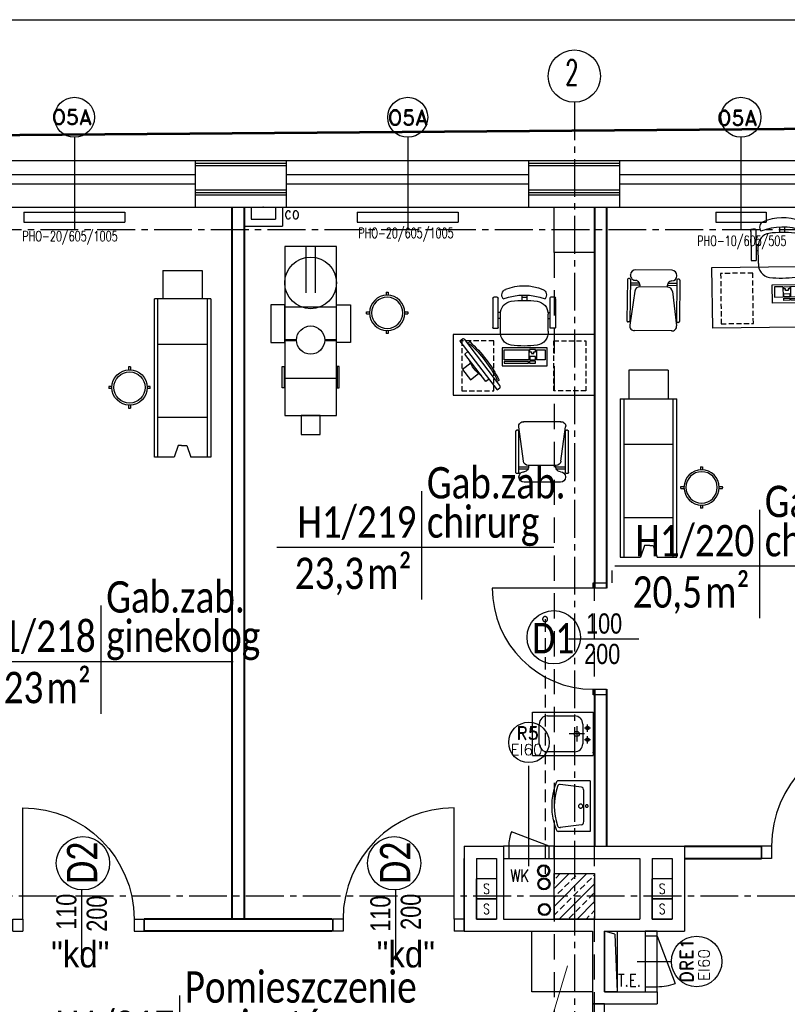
# Model space of a CAD drawing. Header units: millimetres. Extents: x 20447 to 23253, y -8211 to -4238.
# Tile 10 of 18: x 20993 to 21753, y -5212 to -4238. Entities that reach past the tile are written whole.
import ezdxf
from ezdxf.enums import TextEntityAlignment as Align

# ---------------------------------------------------------------- set-up
doc = ezdxf.new("R2010")
doc.units = ezdxf.units.MM
for name, pattern in [('CENTER2', [1.125, 0.75, -0.125, 0.125, -0.125]), ('DASHED', [0.75, 0.5, -0.25]), ('HIDDEN2', [0.1875, 0.125, -0.0625])]:
    doc.linetypes.add(name, pattern=pattern)
for name, color, linetype, lineweight in [('__zakres', 10, 'Continuous', 35), ('pfu moje', 95, 'Continuous', 40), ('szachty tabelki', 251, 'Continuous', 30), ('ŚCIANY_STARE', 250, 'Continuous', 25)]:
    doc.layers.add(name, color=color, linetype=linetype, lineweight=lineweight)
for name, color, linetype in [('_A_metki', 19, 'Continuous'), ('ddkanpodstropem', 3, 'HIDDEN2'), ('DOCIEPLENIE', 8, 'Continuous'), ('DRZWIOPIS', 250, 'Continuous'), ('GRAWITACJE', 1, 'HIDDEN2'), ('KRESKOWANIE', 250, 'Continuous'), ('ML-grzejniki', 3, 'Continuous'), ('ML-opis grzejniki', 1, 'Continuous'), ('OKNA', 250, 'Continuous'), ('OKNA_OPIS', 7, 'Continuous'), ('opisy', 2, 'Continuous'), ('OSIE', 1, 'CENTER2'), ('PODCIAGI', 251, 'DASHED'), ('s-piony c.o', 1, 'Continuous'), ('SCIANY_WEWNETRZNE', 5, 'Continuous'), ('SCIANY_ZEWNĘTRZNE', 5, 'Continuous'), ('SLUPY', 250, 'Continuous'), ('SLUSARKA', 7, 'Continuous'), ('STOLDRZWI', 7, 'Continuous'), ('SZACHTY_EL', 250, 'Continuous'), ('TABELKA', 7, 'Continuous'), ('TECHNOLOGIA', 5, 'Continuous'), ('TEKST', 6, 'Continuous'), ('URZĄDZ_SANIT', 4, 'Continuous'), ('URZĄDZENIA_SANITARNE', 3, 'Continuous'), ('WODKAN', 3, 'Continuous')]:
    doc.layers.add(name, color=color, linetype=linetype)
doc.styles.add('ARIAL', font='arial.ttf', dxfattribs={"width": 0.9})
doc.styles.add('MM', font='calibri.ttf', dxfattribs={"width": 0.6, "height": 15})
doc.styles.add('PITSIMP8', font='pitsimp8')
doc.styles.add('ROMAND', font='romand', dxfattribs={"height": 20})
doc.styles.add('ROMANS', font='ROMANS.shx', dxfattribs={"width": 0.6})
doc.linetypes.add('BATTING', pattern='A,0.0001,-0.1,[134,ltypeshp.shx,S=0.1,R=0,X=-0.1,Y=0],-0.2,[134,ltypeshp.shx,S=0.1,R=180,X=0.1,Y=0],-0.1', length=0.4001)
doc.linetypes.add('OGRODZENIE1', pattern='A,0.25,-0.1,[133,ltypeshp.shx,S=0.1,R=0,X=-0.1,Y=0],-0.1,1', length=1.45)
doc.linetypes.add('ZIGZAG', pattern='A,0.0001,-0.2,[131,ltypeshp.shx,S=0.2,R=0,X=-0.2,Y=0],-0.4,[131,ltypeshp.shx,S=0.2,R=180,X=0.2,Y=0],-0.2', length=0.8001)

# ---------------------------------------------------------------- blocks, each defined once
blk = doc.blocks.new('OKNO_SCIANA_1X1')
for p, q in [((0.5, 1.5), (0.5, -0.5)), ((0, 1), (1, 1)), ((0, 0.7), (1, 0.7)), ((0, 0.5), (1, 0.5)), ((0, 0), (1, 0))]:
    blk.add_line(p, q)
blk = doc.blocks.new('OBUDOWA_CO')
for p, q in [((-19, 0), (-19, 19)), ((19, 19), (-19, 19)), ((-12, 0), (-12, 12)), ((12, 12), (-12, 12)), ((12, 0), (12, 12)), ((19, 0), (19, 19))]:
    blk.add_line(p, q)
blk.add_point((0, 0))
blk = doc.blocks.new('*U1666')
at = {"layer": '_A_metki', "color": 1}
for points in [[(50, 21.37), (50, -20)], [(-5.26, 0), (100.46, 0)]]:
    blk.add_lwpolyline(points, dxfattribs=at)
at = {"layer": '_A_metki', "insert": (46.18, -4), "char_height": 12, "width": 19.7618, "attachment_point": 3, "line_spacing_factor": 0.8, "style": 'MM'}
blk.add_mtext('{\\W0.8;m²}', dxfattribs=at)
at = {"layer": '_A_metki', "style": 'MM', "width": 0.8}
for tag, p in [('NAZWA 1', (52, 15)), ('NAZWA 2', (52, 0))]:
    blk.add_attdef(tag, text='', height=12, dxfattribs=at).set_placement(p, align=Align.BOTTOM_LEFT)
for tag, p in [('nr pom.', (48, 0)), ('POW', (24.18, -21.08))]:
    blk.add_attdef(tag, text='', height=12, dxfattribs=at).set_placement(p, align=Align.BOTTOM_RIGHT)
at = {"layer": '_A_metki', "style": 'MM', "oblique": 15, "width": 0.8}
blk.add_attdef('posadzka', text='', height=12, dxfattribs=at).set_placement((52, -4), align=Align.TOP_LEFT)
at = {"layer": '_A_metki', "style": 'MM', "width": 0.8}
blk.add_attdef('POW.', text='', height=12, dxfattribs=at).set_placement((28, -4), align=Align.TOP_RIGHT)
blk = doc.blocks.new('A$C7F644541')
at = {"layer": 'SLUSARKA', "ltscale": 50}
for p, q in [((84.85, 164.05), (91.92, 171.12)), ((100.41, 162.63), (91.92, 171.12)), ((93.34, 155.56), (84.85, 164.05)), ((93.34, 155.56), (100.41, 162.63)), ((76.95, 98.4), (27.69, 147.66)), ((0, 79.2), (7.07, 86.27)), ((0, 79.2), (8.49, 70.71)), ((15.56, 77.78), (7.07, 86.27)), ((8.49, 70.71), (15.56, 77.78)), ((15.56, 77.78), (93.34, 0))]:
    blk.add_line(p, q, dxfattribs=at)
blk.add_arc((15.56, 77.78), 110, 315, 45, dxfattribs=at)
at = {"layer": 'ŚCIANY_STARE', "ltscale": 50}
for p, q in [((91.92, 171.12), (100.41, 162.63)), ((0, 79.2), (8.49, 70.71))]:
    blk.add_line(p, q, dxfattribs=at)
blk = doc.blocks.new('A$C45BA17E2')
at = {"layer": 'TECHNOLOGIA'}
for p, q in [((19.61, 185), (0, 185)), ((0, 185), (0, 28.12)), ((3.6, 185), (3.6, 28.12)), ((23.45, 173.52), (19.61, 185)), ((32.15, 173.52), (35.99, 185)), ((56, 185), (35.99, 185)), ((52.4, 28.12), (52.4, 185)), ((56, 28.12), (56, 185)), ((26.75, 173.52), (23.45, 173.52)), ((26.75, 173.52), (32.15, 173.52)), ((8.52, 28.12), (0, 28.12)), ((8.52, 0), (8.52, 28.12)), ((56, 28.12), (47.48, 28.12)), ((47.48, 0), (47.48, 28.12)), ((8.52, 0), (47.48, 0))]:
    blk.add_line(p, q, dxfattribs=at)
at = {"layer": 'TECHNOLOGIA', "color": 1}
for p, q in [((52.4, 145.59), (3.6, 145.59)), ((52.4, 73.27), (3.6, 73.27)), ((47.48, 28.12), (8.52, 28.12))]:
    blk.add_line(p, q, dxfattribs=at)
blk = doc.blocks.new('Ba03')
for p, q in [((-1, 20.5), (-1, 17.47)), ((1, 20.5), (1, 17.47)), ((-20.5, 1), (-17.47, 1)), ((17.47, 1), (20.5, 1)), ((-20.5, -1), (-17.47, -1)), ((17.47, -1), (20.5, -1)), ((-1, -17.47), (-1, -20.5)), ((1, -17.47), (1, -20.5))]:
    blk.add_line(p, q)
blk.add_circle((0, 0), 17.5)
at = {"color": 1}
blk.add_circle((0, 0), 15.5, dxfattribs=at)
for start, end in [(87.20397, 92.79603), (177.20397, 182.79603), (357.20397, 2.79603), (267.20397, 272.79603)]:
    blk.add_arc((0, 0), 20.5, start, end)
blk = doc.blocks.new('FOTEL_DO_BIURKA1')
at = {"layer": 'TECHNOLOGIA'}
for p, q in [((-30.52, -19.02), (-30.52, 10.27)), ((-30.02, 10.77), (-25.66, 10.77)), ((-25.16, 10.27), (-25.16, -19.02)), ((-23.03, 13.87), (-23.03, -2.93)), ((24.17, 13.87), (24.17, -2.93)), ((26.17, 10.27), (26.17, -19.13)), ((30.97, 10.77), (26.67, 10.77)), ((31.47, -18.13), (31.47, 10.27)), ((-22.96, 1.17), (-25.06, 1.17)), ((24.17, 1.17), (26.27, 1.17)), ((-22.93, -4.83), (-25.13, -4.83)), ((24.07, -4.83), (26.27, -4.83)), ((-1.9, -21.9), (-1.9, -16.72)), ((3.03, -21.9), (3.03, -16.71)), ((31.47, -18.13), (31.47, -19.13)), ((-26.16, -20.02), (-29.52, -20.02)), ((3.04, -19.58), (-1.89, -19.58)), ((27.17, -20.13), (29.47, -20.13)), ((29.47, -20.13), (30.47, -20.13))]:
    blk.add_line(p, q, dxfattribs=at)
for centre, radius, start, end in [((-10.14, 14.92), 12.94, 99.71676, 185.50292), ((0.52, -76.72), 105.2, 82.92886, 97.07114), ((11.29, 14.92), 12.94, 354.49708, 80.28324), ((-30.02, 10.27), 0.5, 90, 180), ((-25.66, 10.27), 0.5, 360, 90), ((26.67, 10.27), 0.5, 90, 180), ((30.97, 10.27), 0.5, 360, 90), ((-10.41, -3.43), 12.63, 178.15894, 261.71383), ((11.55, -3.43), 12.63, 278.28617, 1.84106), ((-29.52, -19.02), 1, 180, 270), ((-26.16, -19.02), 1, 270, 360), ((-15.78, -22.18), 5.8, 138.43067, 251.02872), ((0.57, 38.88), 60.84, 250.10802, 289.89198), ((0.57, 82.57), 99.33, 262.59599, 277.40401), ((16.79, -22.09), 5.85, 292.74239, 39.99086), ((27.17, -19.13), 1, 180, 270), ((30.47, -19.13), 1, 270, 360), ((0.47, 16.44), 47.7, 247.64119, 292.92377)]:
    blk.add_arc(centre, radius, start, end, dxfattribs=at)
blk = doc.blocks.new('KLAW')
at = {"layer": 'TECHNOLOGIA'}
for p, q in [((0, 0), (44.5, 0)), ((0, -18), (0, 0)), ((44.5, 0), (44.5, -18)), ((44.5, -18), (0, -18))]:
    blk.add_line(p, q, dxfattribs=at)
at = {"layer": 'TECHNOLOGIA', "color": 1}
for p, q in [((1.89, -2.63), (26.22, -2.63)), ((1.89, -4.43), (1.89, -2.63)), ((26.22, -4.43), (1.89, -4.43)), ((26.49, -6), (2, -6)), ((2, -6), (2, -16)), ((26.22, -2.63), (26.22, -4.43)), ((26.49, -16), (26.49, -6)), ((27.17, -2.63), (33.19, -2.63)), ((27.17, -4.69), (27.17, -2.63)), ((33.19, -4.69), (27.17, -4.69)), ((27.34, -5.98), (33.19, -5.98)), ((27.34, -9.25), (27.34, -5.98)), ((33.19, -9.25), (27.34, -9.25)), ((33.19, -2.63), (33.19, -4.69)), ((33.19, -5.98), (33.19, -9.25)), ((42.5, -6), (34.03, -6)), ((34.03, -16), (34.03, -6)), ((42.5, -16), (42.5, -6)), ((2, -16), (26.49, -16)), ((27.17, -16.12), (27.17, -14.06)), ((27.17, -14.06), (28.98, -14.06)), ((33.19, -16.12), (27.17, -16.12)), ((28.98, -12.34), (31.38, -12.34)), ((28.98, -14.06), (28.98, -12.34)), ((31.38, -12.34), (31.38, -14.06)), ((31.38, -14.06), (33.19, -14.06)), ((33.19, -14.06), (33.19, -16.12)), ((34.03, -16), (42.5, -16))]:
    blk.add_line(p, q, dxfattribs=at)
blk = doc.blocks.new('Klawiatura')
at = {"layer": 'TECHNOLOGIA', "color": 1}
blk.add_blockref('KLAW', (-22.25, 0), dxfattribs=at)
blk = doc.blocks.new('Krzesło')
at = {"layer": 'TECHNOLOGIA'}
for p, q in [((258.99, 196.91), (258.99, 195.91)), ((259.99, 197.91), (300.99, 197.91)), ((271.31, 190.5), (305.31, 195.13)), ((301.99, 196.91), (301.99, 195.91)), ((250.38, 189.91), (250.38, 153.91)), ((255.81, 194.91), (255.38, 194.91)), ((266.99, 185.54), (266.99, 158.27)), ((310.4, 190.43), (310.4, 153.38)), ((310.4, 190.18), (310.4, 153.63)), ((255.81, 148.91), (255.38, 148.91)), ((258.99, 147.91), (258.99, 146.91)), ((271.31, 153.32), (305.31, 148.68)), ((301.99, 147.91), (301.99, 146.91)), ((259.99, 145.91), (300.99, 145.91))]:
    blk.add_line(p, q, dxfattribs=at)
at = {"layer": 'TECHNOLOGIA', "color": 2}
for p, q in [((259.99, 194.91), (300.99, 194.91)), ((263.54, 194.91), (263.54, 185.91)), ((265.54, 194.91), (265.54, 185.39)), ((263.54, 157.9), (263.54, 148.91)), ((265.54, 158.42), (265.54, 148.91)), ((259.99, 148.91), (300.99, 148.91))]:
    blk.add_line(p, q, dxfattribs=at)
at = {"layer": 'TECHNOLOGIA'}
for centre, radius, start, end in [((259.99, 196.91), 1, 90, 180), ((259.99, 195.91), 1, 180, 270), ((300.99, 196.91), 1, 0, 90), ((300.99, 195.91), 1, 270, 0), ((305.89, 190.63), 4.54, 354.26279, 97.24319), ((255.38, 189.91), 5, 90, 180), ((255.81, 189.91), 5, 0, 90), ((265.76, 190.37), 4.98, 185.3296, 284.24344), ((271.99, 185.54), 5, 97.76517, 180), ((265.76, 153.44), 4.98, 75.75656, 174.6704), ((271.99, 158.27), 5, 180, 262.23483), ((255.38, 153.91), 5, 180, 270), ((255.81, 153.91), 5, 270, 0), ((259.99, 147.91), 1, 90, 180), ((259.99, 146.91), 1, 180, 270), ((300.99, 147.91), 1, 0, 90), ((300.99, 146.91), 1, 270, 0), ((305.89, 153.18), 4.54, 262.75681, 5.73721)]:
    blk.add_arc(centre, radius, start, end, dxfattribs=at)
blk = doc.blocks.new('Monitor')
at = {"layer": 'TECHNOLOGIA', "color": 1}
for p, q in [((11.18, 10.8), (11.17, -23.59)), ((15.03, 10.8), (11.18, 10.8)), ((11.17, -23.59), (15.02, -23.59))]:
    blk.add_line(p, q, dxfattribs=at)
at = {"layer": 'TECHNOLOGIA'}
blk.add_lwpolyline([(15.02, -36.74), (15.04, 23.95), (18.23, 23.95, -0.414214), (19.83, 22.35), (19.81, -35.15, -0.414214), (18.21, -36.74)], format="xyb", close=True, dxfattribs=at)
at = {"layer": 'TECHNOLOGIA', "color": 1}
blk.add_lwpolyline([(10.21, -12.78), (0, -12.78), (0, 0), (10.21, 0)], dxfattribs=at)
for centre, radius, start, end in [((21.91, -6.4), 23.96, 88.69835, 94.98067), ((23.64, -6.4), 22.5, 96.43721, 99.74946), ((-102.52, -6.35), 125.63, 349.73044, 10.22724), ((-108.93, -6.35), 133.54, 349.64351, 10.31417), ((40.43, -6.4), 30.89, 161.24744, 198.71023), ((23.64, -6.4), 22.5, 260.20821, 263.52046), ((21.91, -6.4), 23.96, 264.977, 271.25933)]:
    blk.add_arc(centre, radius, start, end, dxfattribs=at)
blk = doc.blocks.new('A$7E991911B24378')
at = {"layer": 'URZĄDZ_SANIT', "color": 250}
for p, q in [((70, 180), (15, 180)), ((70, 140), (15, 140)), ((27.5, 100), (15, 100)), ((27.5, 99), (15, 99)), ((70, 100), (57.5, 100)), ((70, 99), (57.5, 99)), ((70, 64), (15, 64)), ((37.5, 0), (37.5, 49.4)), ((47.5, 0), (47.5, 49.4))]:
    blk.add_line(p, q, dxfattribs=at)
at = {"layer": 'URZĄDZ_SANIT', "color": 250, "flags": 128}
for points in [[(52.5, 200), (32.5, 200), (32.5, 180), (52.5, 180)], [(12.1, 127.5), (14.2, 127.5), (14.2, 150.3), (12.1, 150.3)], [(72.9, 127.5), (70.8, 127.5), (70.8, 150.3), (72.9, 150.3)], [(0, 102), (15, 102), (15, 62), (0, 62)], [(85, 102), (70, 102), (70, 62), (85, 62)]]:
    blk.add_lwpolyline(points, close=True, dxfattribs=at)
blk.add_lwpolyline([(15, 180), (15, 0), (70, 0), (70, 180)], dxfattribs=at)
at = {"layer": 'URZĄDZ_SANIT', "color": 250}
for centre, radius in [((42.5, 99.5), 15), ((42.5, 38.6), 27.5)]:
    blk.add_circle(centre, radius, dxfattribs=at)
blk = doc.blocks.new('SZACHT')
for p, q in [((0, 0), (0, 20)), ((0, 20), (20, 20)), ((20, 20), (20, 0)), ((20, 0), (0, 0))]:
    blk.add_line(p, q)
at = {"style": 'ROMANS', "width": 0.8}
blk.add_attdef('5', text='', height=10, dxfattribs=at).set_placement((10.01, 9.93), align=Align.MIDDLE)
blk = doc.blocks.new('2DSAN314')
for p, q in [((-0.5, 0), (-0.5, 0.827)), ((0.5, 0), (0.5, 0.827)), ((-0.374, 0.224), (-0.427, 0.779)), ((0.374, 0.224), (0.427, 0.779)), ((0.5, 0), (-0.5, 0)), ((0.308, 0.167), (-0.308, 0.167))]:
    blk.add_line(p, q)
for points in [[(0.04, 0.245, 0.067459), (0.037, 0.268, 0.079812), (0.028, 0.287, 0.107118), (0.014, 0.3, 0.139889), (0, 0.305, 0.139889), (-0.014, 0.3, 0.107118), (-0.028, 0.287, 0.079812), (-0.037, 0.268, 0.067459), (-0.04, 0.245, 0.067459), (-0.037, 0.221, 0.079812), (-0.028, 0.202, 0.107118), (-0.014, 0.189, 0.139889), (0, 0.185, 0.139889), (0.014, 0.189, 0.107118), (0.028, 0.202, 0.079812), (0.037, 0.221, 0.067459)], [(0.024, 0.086, 0.067459), (0.022, 0.1, 0.079812), (0.017, 0.111, 0.107118), (0.009, 0.119, 0.139889), (0, 0.122, 0.139889), (-0.009, 0.119, 0.107118), (-0.017, 0.111, 0.079812), (-0.022, 0.1, 0.067459), (-0.024, 0.086, 0.067459), (-0.022, 0.071, 0.079812), (-0.017, 0.06, 0.107118), (-0.009, 0.052, 0.139889), (0, 0.05, 0.139889), (0.009, 0.052, 0.107118), (0.017, 0.06, 0.079812), (0.022, 0.071, 0.067459)]]:
    blk.add_lwpolyline(points, format="xyb", close=True)
for centre, radius, start, end in [((0, -0.004), 1.004, 62.4694, 117.5306), ((-0.433, 0.827), 0.0667, 117.5306, 180), ((-0.361, 0.788), 0.0667, 114.4782, 187.6882), ((0, -0.004), 0.938, 65.5218, 114.4782), ((0.361, 0.788), 0.0667, 352.3118, 65.5218), ((0.433, 0.827), 0.0667, 0, 62.4694), ((-0.308, 0.233), 0.0667, 187.6882, 270), ((0.308, 0.233), 0.0667, 270, 352.3118)]:
    blk.add_arc(centre, radius, start, end)
at = {"linetype": 'ByBlock', "style": 'PITSIMP8', "flags": 9}
for tag, p in [('RAUM/GRUPPE', (-0.231, 0.58)), ('BEZEICHNUNG', (-0.231, 0.6)), ('VOLUMENSTROM', (-0.231, 0.46)), ('DRUCK/-STUFE', (-0.231, 0.44)), ('POS.NR.G-LV', (-0.231, 0.56)), ('ANSCHLUSS', (-0.231, 0.42)), ('KENNUNG', (-0.231, 0.5)), ('LEISTUNG', (-0.231, 0.48)), ('FABRIKAT', (-0.231, 0.54)), ('GROESSE', (-0.231, 0.4)), ('TYP', (-0.231, 0.52)), ('SPANNUNG/FREQUENZ', (-0.231, 0.3)), ('TEMPERATUR', (-0.231, 0.36)), ('SCHUTZART', (-0.231, 0.32)), ('DREHZAHL', (-0.231, 0.34)), ('GEWICHT', (-0.231, 0.28)), ('FREI', (-0.231, 0.26)), ('FREI', (-0.231, 0.24)), ('FREI', (-0.231, 0.22)), ('DN', (-0.231, 0.38))]:
    blk.add_attdef(tag, text='', height=0.01, dxfattribs=at).set_placement(p, align=Align.MIDDLE)
blk = doc.blocks.new('Umywalka')
at = {"layer": 'URZĄDZ_SANIT', "xscale": 50, "yscale": 38, "zscale": 50, "rotation": 180}
blk.add_blockref('2DSAN314', (0, 0), dxfattribs=at)
blk = doc.blocks.new('A$7E8211A1008A')
at = {"layer": 'URZĄDZ_SANIT'}
for p, q in [((0, 0), (0, 43)), ((60, 43), (0, 43)), ((18.37, 39.25), (45.37, 39.25)), ((60, 43), (60, 0)), ((5.67, 30.91), (5.67, 23.75)), ((10.37, 11.75), (10.37, 31.25)), ((53.37, 31.25), (53.37, 11.75)), ((2.56, 27.26), (8.55, 27.26)), ((8.8, 21.5), (23.8, 21.5)), ((16.3, 14), (16.3, 29)), ((2.56, 15.74), (8.55, 15.74)), ((5.67, 19.32), (5.67, 12.04)), ((60, 0), (0, 0)), ((45.37, 3.75), (18.37, 3.75))]:
    blk.add_line(p, q, dxfattribs=at)
for centre, radius in [((5.67, 27.26), 1.76), ((16.3, 21.5), 2.5), ((5.67, 15.74), 1.76)]:
    blk.add_circle(centre, radius, dxfattribs=at)
for centre, start, end in [((18.37, 31.25), 90, 180), ((45.37, 31.25), 0, 90), ((18.37, 11.75), 180, 270), ((45.37, 11.75), 270, 0)]:
    blk.add_arc(centre, 8, start, end, dxfattribs=at)
blk.add_point((0, 40), dxfattribs=at)
blk = doc.blocks.new('DP170')
for p, q in [((11.99, 180), (71.99, 180)), ((34.83, 95), (-34.83, 95)), ((12, 10), (122, 10))]:
    blk.add_line(p, q)
for points in [[(-0.01, 190), (-0.01, 180), (11.99, 180), (11.99, 190)], [(0, 0), (0, 10), (12, 10), (12, 0)]]:
    blk.add_lwpolyline(points, close=True)
for centre, radius, start, end in [((11.99, 180), 60, 270, 0), ((12, 10), 110, 0.00177, 90.00177)]:
    blk.add_arc(centre, radius, start, end)

msp = doc.modelspace()

# ---------------------------------------------------------------- hatches: boundary and pattern name
at = {"layer": 'KRESKOWANIE'}
h = msp.add_hatch(dxfattribs=at)
h.set_pattern_fill('BRASS', color=256, scale=50, angle=45, style=0)
h.set_pattern_definition([(45, (38061.459, -8976.495), (-8.838835, 8.838835), []), (45, (38057.04, -8972.075), (-8.838835, 8.838835), [6.25, -3.125])])
h.paths.add_polyline_path([(21542.49, -5082.98), (21522.49, -5082.98), (21522.49, -5105.48), (21542.49, -5105.48)])
h.paths.add_polyline_path([(21562.49, -5082.98), (21542.49, -5082.98), (21542.49, -5105.48), (21562.49, -5105.48)])
h.paths.add_polyline_path([(21542.49, -5105.48), (21522.49, -5105.48), (21522.49, -5127.98), (21542.49, -5127.98)])
h.paths.add_polyline_path([(21562.49, -5105.48), (21542.49, -5105.48), (21542.49, -5127.98), (21562.49, -5127.98)])
h.paths.add_polyline_path([(22202.49, -5082.98), (22182.49, -5082.98), (22182.49, -5105.48), (22202.49, -5105.48)])
h.paths.add_polyline_path([(22222.49, -5082.98), (22202.49, -5082.98), (22202.49, -5105.48), (22222.49, -5105.48)])
h.paths.add_polyline_path([(22202.49, -5105.48), (22182.49, -5105.48), (22182.49, -5127.98), (22202.49, -5127.98)])
h.paths.add_polyline_path([(22222.49, -5105.48), (22202.49, -5105.48), (22202.49, -5127.98), (22222.49, -5127.98)])

# ---------------------------------------------------------------- linework, layer by layer
for p, q in [((21561.17, -4800.53), (21461.27, -4800.53)), ((21536.83, -4850.48), (21606.49, -4850.48))]:
    msp.add_line(p, q)
for points in [[(21574.49, -4794.98), (21574.49, -4800.53), (21561.17, -4800.53), (21561.17, -4794.98)], [(21574.49, -4900.43), (21574.49, -4905.98), (21561.17, -4905.98), (21561.17, -4900.43)]]:
    msp.add_lwpolyline(points, close=True)
msp.add_arc((21561.17, -4800.53), 99.9, 180, 270)
at = {"layer": '__zakres', "linetype": 'OGRODZENIE1', "lineweight": 53, "ltscale": 40}
msp.add_lwpolyline([(20698.56, -4353.95), (21918.66, -4344.36), (21912.49, -5442.98), (22388.86, -5450.14), (22388.86, -5861.98), (22577.49, -5861.98), (22577.49, -6180.18), (22433.49, -6180.18), (22433.49, -6436.34), (22810.16, -6436.34), (22810.16, -7932.09), (20698.56, -7932.09), (20698.56, -4353.95)], dxfattribs=at)
at = {"layer": '_A_metki', "lineweight": 0, "ltscale": 100}
msp.add_line((21516.47, -5238.63), (21535.84, -5174.42), dxfattribs=at)
at = {"layer": 'ddkanpodstropem', "ltscale": 100}
msp.add_lwpolyline([(21511.04, -4831.05, 1), (21516.04, -4831.05, 1)], format="xyb", close=True, dxfattribs=at)
msp.add_lwpolyline([(21513.54, -4831.05), (21513.54, -5083.18)], dxfattribs=at)
at = {"layer": 'DOCIEPLENIE', "linetype": 'BATTING', "ltscale": 0.2}
for p, q in [((21167.49, -4376.98), (21257.39, -4376.98)), ((21497.49, -4376.98), (21587.39, -4376.98)), ((21167.49, -4405.98), (21257.49, -4405.98)), ((21497.49, -4405.98), (21587.49, -4405.98)), ((21167.49, -4410.98), (21257.49, -4410.98)), ((21497.49, -4410.98), (21587.49, -4410.98))]:
    msp.add_line(p, q, dxfattribs=at)
at = {"layer": 'DOCIEPLENIE', "linetype": 'ZIGZAG', "ltscale": 5}
for p, q in [((21167.49, -4379.48), (21257.39, -4379.48)), ((21497.49, -4379.48), (21587.39, -4379.48)), ((21167.49, -4408.48), (21257.49, -4408.48)), ((21497.49, -4408.48), (21587.49, -4408.48))]:
    msp.add_line(p, q, dxfattribs=at)
at = {"layer": 'DRZWIOPIS', "color": 250}
for p, q in [((21548.45, -4850.48), (21588.45, -4850.48)), ((21054.48, -5099.15), (21054.48, -5139.15))]:
    msp.add_line(p, q, dxfattribs=at)
at = {"layer": 'DRZWIOPIS', "color": 1}
for centre in [(21522.09, -4849.03), (21055.93, -5072.79), (21364.05, -5072.78)]:
    msp.add_circle(centre, 26.4, dxfattribs=at)
at = {"layer": 'DRZWIOPIS'}
for centre, radius in [((21497.49, -4953.1), 20), ((21663.61, -5169.98), 25)]:
    msp.add_circle(centre, radius, dxfattribs=at)
at = {"layer": 'ML-grzejniki', "ltscale": 50}
for p, q in [((20997.49, -4428.1), (21097.49, -4428.1)), ((20997.49, -4428.1), (20997.49, -4438.1)), ((21097.49, -4428.1), (21097.49, -4438.1)), ((21327.49, -4428.1), (21427.49, -4428.1)), ((21327.49, -4428.1), (21327.49, -4438.1)), ((21427.49, -4428.1), (21427.49, -4438.1)), ((21682.49, -4428.1), (21732.49, -4428.1)), ((21682.49, -4428.1), (21682.49, -4438.1)), ((21732.49, -4428.1), (21732.49, -4438.1)), ((20997.49, -4438.1), (21097.49, -4438.1)), ((21327.49, -4438.1), (21427.49, -4438.1)), ((21682.49, -4438.1), (21732.49, -4438.1))]:
    msp.add_line(p, q, dxfattribs=at)
at = {"layer": 'OKNA_OPIS', "linetype": 'Continuous'}
for centre in [(21047.49, -4334.17), (21377.49, -4334.17), (21707.49, -4334.17)]:
    msp.add_circle(centre, 19.81, dxfattribs=at)
at = {"layer": 'OSIE', "ltscale": 50}
for p, q in [((21542.49, -4319.3), (21542.49, -7995.09)), ((21542.49, -4319.3), (21542.49, -7995.09)), ((22738.76, -4445.48), (20526.54, -4445.48)), ((22323.52, -5105.48), (20526.54, -5105.48))]:
    msp.add_line(p, q, dxfattribs=at)
at = {"layer": 'pfu moje', "ltscale": 25}
for p, q in [((21203.49, -4422.98), (21203.49, -5127.98)), ((21215.49, -4422.98), (21215.49, -5127.98)), ((21562.49, -4422.98), (21562.49, -4800.53)), ((21574.49, -4422.98), (21574.49, -4800.53)), ((21562.49, -4900.43), (21562.49, -5055.98)), ((21574.49, -4900.43), (21574.49, -5055.98)), ((21651.49, -5055.98), (21727.85, -5055.98)), ((21651.49, -5067.98), (21727.85, -5067.98)), ((21302.83, -5127.98), (21116.49, -5127.98)), ((21302.83, -5127.98), (21116.49, -5127.98)), ((21302.83, -5139.98), (21116.49, -5139.98)), ((21302.83, -5139.98), (21116.49, -5139.98)), ((21433.49, -5139.98), (21433.49, -5139.98)), ((21433.49, -5139.98), (21433.49, -5139.98))]:
    msp.add_line(p, q, dxfattribs=at)
at = {"layer": 'PODCIAGI', "ltscale": 50}
for p, q in [((21522.49, -4467.98), (21522.49, -6102.98)), ((21562.49, -6125.49), (21562.49, -4467.98))]:
    msp.add_line(p, q, dxfattribs=at)
at = {"layer": 'SCIANY_ZEWNĘTRZNE'}
for p, q in [((21167.49, -4422.98), (21167.49, -4376.98)), ((21257.49, -4422.98), (21257.49, -4376.98)), ((21497.49, -4422.98), (21497.49, -4376.98)), ((21587.49, -4422.98), (21587.49, -4376.98)), ((21167.49, -4381.98), (21257.39, -4381.98)), ((21497.49, -4381.98), (21587.39, -4381.98)), ((21167.49, -4422.98), (21257.49, -4422.98)), ((21497.49, -4422.98), (21587.49, -4422.98))]:
    msp.add_line(p, q, dxfattribs=at)
at = {"layer": 'SLUPY'}
for points in [[(21522.49, -4422.98), (21562.49, -4422.98), (21562.49, -4467.98), (21522.49, -4467.98)], [(21522.49, -5082.98), (21562.49, -5082.98), (21562.49, -5127.98), (21522.49, -5127.98)]]:
    msp.add_lwpolyline(points, close=True, dxfattribs=at)
at = {"layer": 'SLUSARKA', "ltscale": 50}
for p, q in [((21562.49, -4782.98), (21562.49, -4794.98)), ((21574.49, -4782.98), (21574.49, -4794.98)), ((21579.49, -4782.98), (21579.49, -4794.98))]:
    msp.add_line(p, q, dxfattribs=at)
at = {"layer": 'STOLDRZWI'}
for p, q in [((21497.49, -5075.78), (21497.49, -4976.21)), ((21517.49, -5055.98), (21480.14, -5041.66)), ((21624.49, -5144.98), (21642.38, -5191.67)), ((21604.69, -5169.98), (21638.61, -5169.98))]:
    msp.add_line(p, q, dxfattribs=at)
for points in [[(21472.49, -5067.98), (21522.49, -5067.98), (21522.49, -5055.98), (21472.49, -5055.98)], [(21477.49, -5067.98), (21517.49, -5067.98), (21517.49, -5055.98), (21477.49, -5055.98)], [(21612.49, -5139.98), (21612.49, -5199.98), (21624.49, -5199.98), (21624.49, -5139.98)]]:
    msp.add_lwpolyline(points, close=True, dxfattribs=at)
for centre, radius, start, end in [((21517.49, -5055.98), 40, 159.03028, 180), ((21624.49, -5144.98), 50, 270, 290.96972)]:
    msp.add_arc(centre, radius, start, end, dxfattribs=at)
at = {"layer": 'szachty tabelki', "ltscale": 100}
for p, q in [((21500.49, -5199.98), (21500.49, -5139.98)), ((21500.49, -5139.98), (21560.49, -5139.98)), ((21560.49, -5139.98), (21560.49, -5199.98)), ((21560.49, -5199.98), (21500.49, -5199.98))]:
    msp.add_line(p, q, dxfattribs=at)
at = {"layer": 'SZACHTY_EL'}
for q in [(21572.52, -5139.97), (21572.52, -5139.97), (21572.52, -5139.97), (21585.02, -5199.97), (21585.02, -5199.97), (21585.02, -5199.97)]:
    msp.add_line((21582.69, -5142.84), q, dxfattribs=at)
msp.add_lwpolyline([(21585.02, -5139.97), (21585.02, -5199.97), (21572.52, -5199.97), (21572.52, -5139.97)], close=True, dxfattribs=at)
msp.add_lwpolyline([(21585.02, -5139.97), (21585.02, -5199.97), (21572.52, -5199.97), (21572.52, -5139.97)], close=True, dxfattribs=at)
msp.add_lwpolyline([(21585.02, -5139.97), (21585.02, -5199.97), (21572.52, -5199.97), (21572.52, -5139.97)], close=True, dxfattribs=at)
at = {"layer": 'TABELKA', "ltscale": 25}
msp.add_line((20446.56, -4237.51), (23216.55, -4237.51), dxfattribs=at)
at = {"layer": 'TECHNOLOGIA'}
for points in [[(21818.78, -4481.23), (21819.49, -4541.22), (21679.5, -4542.88), (21678.79, -4482.89)], [(21422.49, -4549.36), (21422.49, -4609.36), (21562.49, -4609.36), (21562.49, -4549.36)]]:
    msp.add_lwpolyline(points, close=True, dxfattribs=at)
at = {"layer": 'TECHNOLOGIA', "color": 1, "linetype": 'DASHED', "ltscale": 10}
for points in [[(21687.36, -4488.76), (21687.95, -4538.56), (21719.76, -4538.18), (21719.17, -4488.39)], [(21430.99, -4555.33), (21430.99, -4605.13), (21462.8, -4605.13), (21462.8, -4555.33)], [(21553.98, -4555.33), (21553.98, -4605.13), (21522.17, -4605.13), (21522.17, -4555.33)]]:
    msp.add_lwpolyline(points, close=True, dxfattribs=at)
at = {"layer": 'TEKST'}
msp.add_circle((21542.49, -4293.4), 25.89, dxfattribs=at)
at = {"layer": 'WODKAN'}
for centre, radius in [((21512.13, -5080.23), 6), ((21512.13, -5080.23), 5), ((21512.42, -5093.15), 6), ((21512.42, -5093.15), 5), ((21512.85, -5118.55), 6), ((21512.85, -5118.55), 5)]:
    msp.add_circle(centre, radius, dxfattribs=at)
at = {"layer": 'ŚCIANY_STARE'}
for p, q in [((21574.49, -4513.98), (21574.49, -4422.98)), ((21562.49, -4513.98), (21562.49, -4467.98)), ((21433.49, -5055.98), (21472.49, -5055.98)), ((21433.49, -5055.98), (21433.49, -5139.98)), ((21472.49, -5055.98), (21472.49, -5127.98)), ((21522.49, -5055.98), (21651.49, -5055.98)), ((21522.49, -5055.98), (21522.49, -5067.98)), ((21651.49, -5055.98), (21651.49, -5139.98)), ((21433.49, -5127.98), (21433.49, -5067.98)), ((21445.49, -5067.98), (21465.49, -5067.98)), ((21445.49, -5067.98), (21445.49, -5127.98)), ((21465.49, -5067.98), (21465.49, -5127.98)), ((21522.49, -5067.98), (21607.49, -5067.98)), ((21607.49, -5067.98), (21607.49, -5127.98)), ((21619.49, -5067.98), (21619.49, -5127.98)), ((21619.49, -5067.98), (21619.49, -5127.98)), ((21619.49, -5067.98), (21639.49, -5067.98)), ((21639.49, -5067.98), (21639.49, -5127.98)), ((21445.49, -5127.98), (21465.49, -5127.98)), ((21472.49, -5127.98), (21607.49, -5127.98)), ((21619.49, -5127.98), (21639.49, -5127.98)), ((21433.49, -5139.98), (21472.49, -5139.98)), ((21472.49, -5139.98), (21560.49, -5139.98)), ((21560.49, -5139.98), (21560.49, -5211.98)), ((21572.49, -5139.98), (21612.49, -5139.98)), ((21572.49, -5139.98), (21624.49, -5139.98)), ((21572.49, -5139.98), (21572.52, -5199.98)), ((21624.49, -5139.98), (21651.49, -5139.98)), ((21572.52, -5199.98), (21624.49, -5199.98)), ((21624.49, -5199.98), (21624.49, -5211.98)), ((21560.49, -5211.98), (21624.49, -5211.98))]:
    msp.add_line(p, q, dxfattribs=at)
msp.add_lwpolyline([(21612.49, -5144.98), (21612.49, -5194.98), (21624.49, -5194.98), (21624.49, -5144.98)], close=True, dxfattribs=at)

# ---------------------------------------------------------------- block references
at = {"layer": '_A_metki'}
ref = msp.add_blockref('*U1666', (21261.67, -4759.81), dxfattribs=dict(at, xscale=2.592, yscale=2.592, zscale=2.592))
ref.add_attrib('NAZWA 2', 'chirurg', dxfattribs={"height": 31.104, "style": 'MM', "width": 0.8}).set_placement((21396.46, -4759.81), align=Align.BOTTOM_LEFT)
ref.add_attrib('NAZWA 1', 'Gab.zab.', dxfattribs={"height": 31.104, "style": 'MM', "width": 0.8}).set_placement((21396.46, -4720.93), align=Align.BOTTOM_LEFT)
ref.add_attrib('nr pom.', 'H1/219', dxfattribs={"height": 31.104, "style": 'MM', "width": 0.8}).set_placement((21386.09, -4759.81), align=Align.BOTTOM_RIGHT)
ref.add_attrib('POW.', '23,3', dxfattribs={"height": 31.104, "style": 'MM', "width": 0.8}).set_placement((21334.25, -4770.18), align=Align.TOP_RIGHT)
ref = msp.add_blockref('*U1666', (21596.3, -4778.27), dxfattribs=dict(at, xscale=2.592, yscale=2.592, zscale=2.592))
ref.add_attrib('NAZWA 2', 'chirurg', dxfattribs={"height": 31.104, "style": 'MM', "width": 0.8}).set_placement((21731.09, -4778.27), align=Align.BOTTOM_LEFT)
ref.add_attrib('NAZWA 1', 'Gab.pomoc.', dxfattribs={"height": 31.104, "style": 'MM', "width": 0.8}).set_placement((21731.09, -4739.39), align=Align.BOTTOM_LEFT)
ref.add_attrib('nr pom.', 'H1/220', dxfattribs={"height": 31.104, "style": 'MM', "width": 0.8}).set_placement((21720.72, -4778.27), align=Align.BOTTOM_RIGHT)
ref.add_attrib('POW.', '20,5', dxfattribs={"height": 31.104, "style": 'MM', "width": 0.8}).set_placement((21668.88, -4788.64), align=Align.TOP_RIGHT)
ref = msp.add_blockref('*U1666', (20944.12, -4872.84), dxfattribs=dict(at, xscale=2.592, yscale=2.592, zscale=2.592))
ref.add_attrib('NAZWA 2', 'ginekolog', dxfattribs={"height": 31.104, "style": 'MM', "width": 0.8}).set_placement((21078.91, -4872.84), align=Align.BOTTOM_LEFT)
ref.add_attrib('NAZWA 1', 'Gab.zab.', dxfattribs={"height": 31.104, "style": 'MM', "width": 0.8}).set_placement((21078.91, -4833.96), align=Align.BOTTOM_LEFT)
ref.add_attrib('nr pom.', 'H1/218', dxfattribs={"height": 31.104, "style": 'MM', "width": 0.8}).set_placement((21068.54, -4872.84), align=Align.BOTTOM_RIGHT)
ref.add_attrib('POW.', '23', dxfattribs={"height": 31.104, "style": 'MM', "width": 0.8}).set_placement((21016.7, -4883.21), align=Align.TOP_RIGHT)
ref = msp.add_blockref('*U1666', (21021.87, -5259.11), dxfattribs=dict(at, xscale=2.592, yscale=2.592, zscale=2.592))
ref.add_attrib('NAZWA 2', 'pacjentów', dxfattribs={"height": 31.104, "style": 'MM', "width": 0.8}).set_placement((21156.65, -5259.11), align=Align.BOTTOM_LEFT)
ref.add_attrib('NAZWA 1', 'Pomieszczenie', dxfattribs={"height": 31.104, "style": 'MM', "width": 0.8}).set_placement((21156.65, -5220.23), align=Align.BOTTOM_LEFT)
ref.add_attrib('nr pom.', 'H1/217', dxfattribs={"height": 31.104, "style": 'MM', "width": 0.8}).set_placement((21146.29, -5259.11), align=Align.BOTTOM_RIGHT)
ref.add_attrib('POW.', '21,7', dxfattribs={"height": 31.104, "style": 'MM', "width": 0.8}).set_placement((21094.45, -5269.48), align=Align.TOP_RIGHT)
at = {"layer": 'GRAWITACJE', "linetype": 'Continuous'}
for p in [(21445.49, -5107.98), (21619.49, -5107.98), (21445.49, -5127.98), (21619.49, -5127.98)]:
    msp.add_blockref('SZACHT', p, dxfattribs=at).add_auto_attribs({'5': 'S'})
at = {"layer": 'OKNA', "xscale": 240, "yscale": 46.00000000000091, "zscale": 240}
for p in [(20927.49, -4422.98), (21257.49, -4422.98), (21587.49, -4422.98)]:
    msp.add_blockref('OKNO_SCIANA_1X1', p, dxfattribs=at)
at = {"layer": 'SCIANY_WEWNETRZNE', "rotation": 180}
msp.add_blockref('OBUDOWA_CO', (21234.49, -4422.98), dxfattribs=at)
at = {"layer": 'SLUSARKA', "ltscale": 50, "rotation": 134.9999999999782}
for p in [(21913.82, -5011.97), (21489.49, -5083.98)]:
    msp.add_blockref('A$C7F644541', p, dxfattribs=at)
at = {"layer": 'SLUSARKA', "ltscale": 50, "xscale": -1, "rotation": 225.0000000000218}
msp.add_blockref('A$C7F644541', (20930.49, -5083.98), dxfattribs=at)
at = {"layer": 'SLUSARKA', "ltscale": 50, "extrusion": (0, 0, -1), "zscale": -1, "rotation": 180}
msp.add_blockref('DP170', (-21560.49, -5211.98), dxfattribs=at)
at = {"layer": 'TECHNOLOGIA', "lineweight": 0, "rotation": 180.678613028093}
msp.add_blockref('FOTEL_DO_BIURKA1', (21748.8, -4464.86), dxfattribs=at)
at = {"layer": 'TECHNOLOGIA', "lineweight": 0, "ltscale": 0.5, "xscale": 0.9300000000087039, "yscale": 0.9300000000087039, "zscale": 0.9300000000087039, "rotation": 180}
msp.add_blockref('A$7E991911B24378', (21320.88, -4462.17), dxfattribs=at)
at = {"layer": 'TECHNOLOGIA', "xscale": -1}
for name, p, rotation in [('A$C45BA17E2', (21126.59, -4485.74), 180), ('Ba03', (21357.16, -4527.81), 89.9999999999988), ('Monitor', (21439.52, -4594.05), 217.4016100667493), ('Klawiatura', (21493.24, -4580.35), 179.9999999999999), ('Ba03', (21668.56, -4700.61), 89.99999999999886)]:
    msp.add_blockref(name, p, dxfattribs=dict(at, rotation=rotation))
at = {"layer": 'TECHNOLOGIA', "ltscale": 50, "rotation": 269.3213869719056}
msp.add_blockref('Krzesło', (21452.27, -4233.05), dxfattribs=at)
at = {"layer": 'TECHNOLOGIA', "lineweight": 0, "xscale": -1, "rotation": 179.9999999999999}
msp.add_blockref('FOTEL_DO_BIURKA1', (21492.27, -4532.16), dxfattribs=at)
at = {"layer": 'TECHNOLOGIA'}
for name, p, rotation in [('Klawiatura', (21760.99, -4517.91), 180.678613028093), ('Ba03', (21102.05, -4601.67), 270), ('A$C45BA17E2', (21644.02, -4584.67), 179.9999999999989)]:
    msp.add_blockref(name, p, dxfattribs=dict(at, rotation=rotation))
at = {"layer": 'TECHNOLOGIA', "ltscale": 50, "xscale": -1, "rotation": 270}
msp.add_blockref('Krzesło', (21338.76, -4945.97), dxfattribs=at)
at = {"layer": 'URZĄDZENIA_SANITARNE'}
for name, p, rotation in [('A$7E8211A1008A', (21561.19, -4923.17), 180), ('Umywalka', (21558.06, -5016.17), 270.0000000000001)]:
    msp.add_blockref(name, p, dxfattribs=dict(at, rotation=rotation))

# ---------------------------------------------------------------- texts
at = {"layer": 'DRZWIOPIS', "color": 250, "width": 0.8}
for s, p in [('100', (21571.99, -4845.38)), ('200', (21570.11, -4875.52))]:
    msp.add_text(s, height=20, dxfattribs=at).set_placement(p, align=Align.CENTER)
at = {"layer": 'DRZWIOPIS', "style": 'ROMAND'}
msp.add_text('EI60', height=11, dxfattribs=at).set_placement((21479.33, -4965.81))
at = {"layer": 'DRZWIOPIS', "color": 250, "width": 0.8}
for s, p in [('110', (21049.43, -5120.81)), ('200', (21079.58, -5122.69)), ('110', (21360.4, -5122.69)), ('200', (21390.54, -5120.81))]:
    msp.add_text(s, height=20, rotation=90, dxfattribs=at).set_placement(p, align=Align.CENTER)
at = {"layer": 'DRZWIOPIS', "style": 'ROMAND'}
msp.add_text('EI60', height=11, rotation=90, dxfattribs=at).set_placement((21676.38, -5189.34))
at = {"layer": 'DRZWIOPIS', "color": 250, "style": 'MM', "width": 0.8}
msp.add_attdef('D1', text='oznaczenie', height=30, dxfattribs=at).set_placement((21521.63, -4849.95), align=Align.MIDDLE_CENTER)
at = {"layer": 'DRZWIOPIS', "style": 'ROMAND'}
msp.add_attdef('R5', text='', height=13, dxfattribs=at).set_placement((21496.26, -4943.87), align=Align.MIDDLE_CENTER)
at = {"layer": 'DRZWIOPIS', "color": 250, "style": 'MM', "width": 0.8}
for p in [(21055.01, -5072.33), (21364.97, -5072.33)]:
    msp.add_attdef('D2', text='oznaczenie', height=30, rotation=90, dxfattribs=at).set_placement(p, align=Align.MIDDLE_CENTER)
at = {"layer": 'DRZWIOPIS', "style": 'ROMAND'}
msp.add_attdef('DRE1', text='', height=13, rotation=90, dxfattribs=at).set_placement((21653.67, -5168.82), align=Align.MIDDLE_CENTER)
at = {"layer": 'ML-opis grzejniki', "style": 'ROMANS', "width": 0.7}
for s, p in [('PHO-20/605/1005', (21328.48, -4453.7)), ('PHO-20/605/1005', (20995.79, -4456.9)), ('PHO-10/605/505', (21664.11, -4461.46))]:
    msp.add_text(s, height=10, dxfattribs=at).set_placement(p)
at = {"layer": 'OKNA_OPIS', "linetype": 'Continuous', "style": 'ROMAND'}
for p in [(21025.02, -4341.39), (21357.96, -4341.92), (21683.96, -4342.24)]:
    msp.add_text('O5A', height=15, dxfattribs=at).set_placement(p)
at = {"layer": 'opisy', "color": 18, "true_color": 0x000000, "char_height": 26, "width": 459.9091, "attachment_point": 1, "style": 'ARIAL'}
for insert in [(21024.38, -5149.91), (21346.75, -5149.91)]:
    msp.add_mtext('\\pxt4;"kd"', dxfattribs=dict(at, insert=insert))
at = {"layer": 's-piony c.o', "ltscale": 50, "style": 'ROMANS', "width": 0.8}
msp.add_text('co', height=12, dxfattribs=at).set_placement((21255.32, -4434.77))
msp.add_text('co', height=12, dxfattribs=at).set_placement((21255.32, -4434.77))
msp.add_text('co', height=12, dxfattribs=at).set_placement((21255.32, -4434.77))
at = {"layer": 'TEKST', "style": 'ROMANS', "width": 0.6}
msp.add_text('2', height=25, dxfattribs=at).set_placement((21533.54, -4302.22))
at = {"layer": 'WODKAN', "linetype": 'Continuous', "style": 'ROMANS', "width": 0.8}
for s, p in [('WK', (21479.09, -5091.06)), ('T.E.', (21585.71, -5194.69))]:
    msp.add_text(s, height=12, dxfattribs=at).set_placement(p)

doc.saveas('drawing.dxf')
